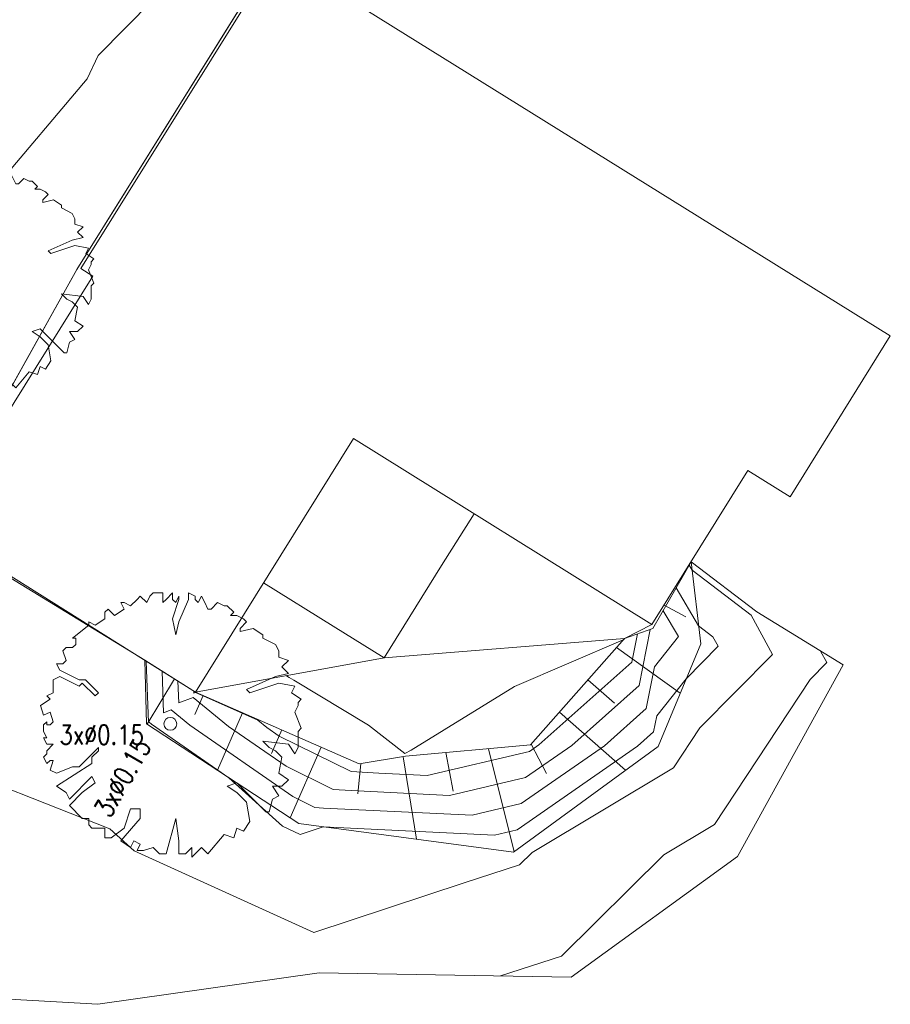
# Model space of a CAD drawing. Header units: metres. Extents: x 3490449 to 3490968, y 5754217 to 5754743.
# Tile 7 of 212: x 3490495 to 3490515, y 5754370 to 5754393. Entities that reach past the tile are written whole.
import ezdxf

# ---------------------------------------------------------------- set-up
doc = ezdxf.new("R2010")
doc.units = ezdxf.units.M
doc.header["$LTSCALE"] = 0.25
doc.linetypes.add('Kartierung-07$0$AUSGEZOGEN', pattern=[0])
for name, color, linetype, lineweight, true_color in [('Kartierung-07$0$$BOESCHUNG', 7, 'Continuous', 18, 0x82563a), ('Kartierung-07$0$$BRUCH', 7, 'Continuous', 18, 0x82563a), ('Kartierung-07$0$$HOEHEN_Haupt', 7, 'Continuous', 18, 0x82563a), ('Kartierung-07$0$$HOEHEN_Mittel', 7, 'Continuous', 18, 0x82563a), ('Kartierung-07$0$B_Baum', 7, 'Continuous', 18, 0x82563a), ('Kartierung-07$0$B_Befestigt', 7, 'Continuous', 18, 0x82563a), ('Kartierung-07$0$B_Boeschung_OK', 7, 'Continuous', 18, 0x82563a), ('Kartierung-07$0$B_Boeschung_UK', 7, 'Continuous', 18, 0x82563a), ('Kartierung-07$0$B_Haus', 7, 'Kartierung-07$0$AUSGEZOGEN', 18, 0x82563a), ('Kartierung-07$0$B_Schrift_Baum', 7, 'Continuous', 18, 0x82563a), ('Kartierung-07$0$B_Schrift_Baum_60Grad', 7, 'Continuous', 18, 0x82563a), ('Kartierung-07$0$Hilfe_DGM', 7, 'Continuous', 18, 0x82563a)]:
    doc.layers.add(name, color=color, linetype=linetype, lineweight=lineweight, true_color=true_color)
doc.styles.add('Kartierung-07$0$STANDARD', font='romans.shx', dxfattribs={"width": 0.8})

# ---------------------------------------------------------------- blocks, each defined once
blk = doc.blocks.new('Kartierung-07$0$B_Baum')
at = {"layer": 'Kartierung-07$0$B_Baum'}
blk.add_lwpolyline([(-0.4417, -0.1918), (-0.4667, -0.1793), (-0.4542, -0.1418), (-0.4667, -0.1418), (-0.4792, -0.1543), (-0.4917, -0.1293), (-0.4792, -0.1168), (-0.4792, -0.1043), (-0.4542, -0.0793), (-0.4792, -0.0793), (-0.4917, -0.0543), (-0.4792, -0.0543), (-0.4917, -0.0293), (-0.4917, -0.0043), (-0.4792, 0.0082), (-0.4792, -0.0043), (-0.4667, -0.0043), (-0.4542, 0.0082), (-0.4667, 0.0457), (-0.4917, 0.0332), (-0.5042, 0.0707), (-0.4667, 0.0957), (-0.4792, 0.1082), (-0.4542, 0.1207), (-0.4542, 0.1457), (-0.4542, 0.1707), (-0.4292, 0.1832), (-0.3542, 0.1457), (-0.3417, 0.1582), (-0.2917, 0.1082), (-0.2792, 0.1207), (-0.3292, 0.1707), (-0.3542, 0.1707), (-0.4292, 0.2082), (-0.4417, 0.2332), (-0.4167, 0.2332), (-0.4042, 0.2457), (-0.4167, 0.2832), (-0.4042, 0.2957), (-0.3792, 0.2957), (-0.3667, 0.3082), (-0.3667, 0.3332), (-0.3792, 0.3332), (-0.3167, 0.3832), (-0.3167, 0.3957), (-0.2917, 0.3832), (-0.2542, 0.4082), (-0.2542, 0.4332), (-0.2417, 0.4457), (-0.2167, 0.4207), (-0.1792, 0.4457), (-0.1917, 0.4707), (-0.1792, 0.4707), (-0.1542, 0.4582), (-0.1292, 0.4832), (-0.1167, 0.4957), (-0.0917, 0.4707), (-0.0792, 0.4957), (-0.0667, 0.5082), (-0.0292, 0.5082), (-0.0292, 0.4707), (-0.0167, 0.4832), (0.0083, 0.5082), (0.0083, 0.4832), (0.0208, 0.4707), (0.0333, 0.4957), (0.0333, 0.4832), (0.0083, 0.4082), (0.0208, 0.3457), (0.0333, 0.3957), (0.0708, 0.4832), (0.0708, 0.5082), (0.0958, 0.4957), (0.0958, 0.4832), (0.1083, 0.4707), (0.1208, 0.4957), (0.1333, 0.4707), (0.1458, 0.4457), (0.1583, 0.4457), (0.1833, 0.4707), (0.2083, 0.4582), (0.2208, 0.4582), (0.2458, 0.4332), (0.2333, 0.4207), (0.2583, 0.4207), (0.2833, 0.4082), (0.2958, 0.3957), (0.2708, 0.3707), (0.2708, 0.3582), (0.3208, 0.3707), (0.3583, 0.3457), (0.3583, 0.3332), (0.4083, 0.3082), (0.4208, 0.2832), (0.4208, 0.2582), (0.4583, 0.2457), (0.4333, 0.2207), (0.4583, 0.1957), (0.4083, 0.1832), (0.2958, 0.1332), (0.3083, 0.1207), (0.4208, 0.1582), (0.4833, 0.1457), (0.4708, 0.1207), (0.5083, 0.0957), (0.4958, 0.0832), (0.4958, 0.0707), (0.4833, 0.0457), (0.5083, -0.0168), (0.4958, -0.0293), (0.4958, -0.0918), (0.4833, -0.1168), (0.4583, -0.0793), (0.3583, -0.0668), (0.3833, -0.0918), (0.4083, -0.1043), (0.4333, -0.1293), (0.4208, -0.1918), (0.4583, -0.2168), (0.4333, -0.2418), (0.3958, -0.2418), (0.4208, -0.2793), (0.3958, -0.2918), (0.3833, -0.3418), (0.3708, -0.3418), (0.2583, -0.2293), (0.2208, -0.2418), (0.2583, -0.2668), (0.2958, -0.3043), (0.3083, -0.3793), (0.2833, -0.4168), (0.2583, -0.4043), (0.2458, -0.4418), (0.2083, -0.4293), (0.1458, -0.5043), (0.1208, -0.4793), (0.0833, -0.5168), (0.0833, -0.4793), (0.0583, -0.5043), (0.0333, -0.5043), (0.0333, -0.4543), (0.0208, -0.3668), (-0.0167, -0.5043), (-0.0417, -0.5043), (-0.0667, -0.4793), (-0.1042, -0.4918), (-0.1292, -0.4918), (-0.1167, -0.4668), (-0.1417, -0.4543), (-0.1542, -0.4793), (-0.1917, -0.4543), (-0.1167, -0.3668), (-0.1167, -0.3293), (-0.1542, -0.3293), (-0.1792, -0.4043), (-0.2292, -0.4418), (-0.2542, -0.4418), (-0.2542, -0.4043), (-0.3042, -0.4043), (-0.3167, -0.3918), (-0.3167, -0.3668), (-0.3417, -0.3668), (-0.3917, -0.3168), (-0.3417, -0.2668), (-0.2917, -0.2293), (-0.3042, -0.2043), (-0.3917, -0.2918), (-0.4042, -0.2668), (-0.4417, -0.2418), (-0.3042, -0.1543), (-0.3042, -0.1293), (-0.2792, -0.1043), (-0.2792, -0.0918), (-0.3542, -0.1668), (-0.3792, -0.1668), (-0.4417, -0.1918)], dxfattribs=at)

msp = doc.modelspace()

# ---------------------------------------------------------------- linework, layer by layer
at = {"layer": 'Kartierung-07$0$$BOESCHUNG', "ltscale": 0.02}
for p, q in [((3490510.126, 5754379.525), (3490510.629, 5754379.253)), ((3490509.016, 5754378.535), (3490510.5, 5754377.474)), ((3490498.724, 5754377.806), (3490498.086, 5754376.749)), ((3490508.354, 5754377.785), (3490508.969, 5754377.241)), ((3490499.395, 5754377.42), (3490499.203, 5754376.981)), ((3490500.311, 5754377.02), (3490499.725, 5754375.678)), ((3490507.691, 5754377.036), (3490509.226, 5754375.679)), ((3490501.227, 5754376.619), (3490500.985, 5754376.066)), ((3490507.029, 5754376.287), (3490507.385, 5754375.605)), ((3490502.144, 5754376.218), (3490501.422, 5754374.569)), ((3490505.045, 5754376.09), (3490505.214, 5754375.189)), ((3490506.041, 5754376.181), (3490506.631, 5754373.779)), ((3490503.062, 5754375.836), (3490502.997, 5754375.129)), ((3490504.05, 5754375.995), (3490504.358, 5754374.075))]:
    msp.add_line(p, q, dxfattribs=at)
at = {"layer": 'Kartierung-07$0$$BRUCH', "ltscale": 0.02}
for p, q in [((3490501.085, 5754394.772), (3490496.451, 5754387.342)), ((3490496.451, 5754387.342), (3490493.064, 5754381.278)), ((3490509.864, 5754378.981), (3490510.753, 5754380.533)), ((3490510.978, 5754378.626), (3490510.753, 5754380.533)), ((3490509.204, 5754378.747), (3490509.864, 5754378.981)), ((3490503.607, 5754378.296), (3490509.204, 5754378.747)), ((3490509.204, 5754378.747), (3490507.014, 5754376.27)), ((3490509.985, 5754376.235), (3490510.978, 5754378.626)), ((3490498.032, 5754378.24), (3490498.071, 5754376.759)), ((3490498.032, 5754378.24), (3490499.213, 5754377.5)), ((3490499.213, 5754377.5), (3490503.607, 5754378.296)), ((3490503.029, 5754375.831), (3490499.213, 5754377.5)), ((3490498.071, 5754376.759), (3490501.621, 5754374.439)), ((3490507.014, 5754376.27), (3490504.105, 5754376.004)), ((3490506.623, 5754373.773), (3490509.985, 5754376.235)), ((3490504.105, 5754376.004), (3490503.029, 5754375.831)), ((3490501.621, 5754374.439), (3490506.623, 5754373.773))]:
    msp.add_line(p, q, dxfattribs=at)
at = {"layer": 'Kartierung-07$0$$HOEHEN_Haupt', "ltscale": 0.02}
msp.add_lwpolyline([(3490510.404, 5754379.924), (3490510.404, 5754379.924), (3490510.404, 5754379.924), (3490510.929, 5754379.041), (3490511.262, 5754378.788), (3490511.383, 5754378.566), (3490510.64, 5754377.812), (3490509.954, 5754376.944), (3490509.88, 5754376.571), (3490509.509, 5754376.241), (3490506.705, 5754374.295), (3490506.175, 5754374.17), (3490502.188, 5754374.363), (3490501.655, 5754374.187), (3490501.241, 5754374.376), (3490499.994, 5754375.502), (3490498.188, 5754376.755), (3490498.138, 5754376.796), (3490498.117, 5754376.789), (3490498.065, 5754378.219), (3490498.065, 5754378.219), (3490498.066, 5754378.219)], dxfattribs=at)
at = {"layer": 'Kartierung-07$0$$HOEHEN_Mittel', "ltscale": 0.02}
for points in [[(3490503.238, 5754400.111), (3490503.238, 5754400.111), (3490502.716, 5754400.373), (3490502.089, 5754398.361), (3490500.503, 5754395.623), (3490499.239, 5754396.296), (3490500.134, 5754395.554), (3490496.945, 5754392.322), (3490496.693, 5754391.782), (3490494.531, 5754389.231)], [(3490510.707, 5754380.454), (3490510.708, 5754380.453), (3490510.776, 5754380.338), (3490512.15, 5754379.292), (3490512.65, 5754378.378), (3490510.96, 5754376.664), (3490510.347, 5754375.733), (3490507.052, 5754373.765), (3490506.76, 5754373.476), (3490505.471, 5754373.057), (3490501.969, 5754371.898), (3490497.786, 5754373.802), (3490497.217, 5754374.316), (3490492.968, 5754375.989), (3490492.897, 5754376.365), (3490494.356, 5754380.488), (3490494.357, 5754380.488)], [(3490510.707, 5754380.454), (3490510.707, 5754380.454)], [(3490498.436, 5754377.987), (3490498.436, 5754377.987), (3490498.436, 5754377.987), (3490498.471, 5754377.018), (3490498.65, 5754377.083), (3490499.085, 5754376.728), (3490501.48, 5754375.066), (3490501.997, 5754374.811), (3490502.194, 5754374.8), (3490505.653, 5754374.632), (3490506.8, 5754374.903), (3490508.741, 5754376.25), (3490509.712, 5754377.114), (3490509.903, 5754378.089), (3490510.459, 5754378.791), (3490510.101, 5754379.394), (3490510.101, 5754379.394)], [(3490510.101, 5754379.394), (3490510.101, 5754379.394)], [(3490498.806, 5754377.755), (3490498.806, 5754377.755), (3490498.824, 5754377.248), (3490499.162, 5754377.37), (3490499.982, 5754376.7), (3490501.322, 5754375.771), (3490502.42, 5754375.229), (3490502.837, 5754375.205), (3490505.132, 5754375.094), (3490506.895, 5754375.511), (3490507.974, 5754376.259), (3490509.543, 5754377.656), (3490509.799, 5754378.958)], [(3490499.176, 5754377.523), (3490499.176, 5754377.523), (3490499.178, 5754377.477), (3490499.215, 5754377.491), (3490499.215, 5754377.491), (3490499.342, 5754377.434), (3490500.67, 5754376.843), (3490500.879, 5754376.673), (3490501.164, 5754376.475), (3490502.843, 5754375.647), (3490503.481, 5754375.611), (3490504.611, 5754375.556), (3490506.99, 5754376.118), (3490507.206, 5754376.268), (3490509.374, 5754378.199), (3490509.503, 5754378.853)], [(3490501.328, 5754377.883), (3490501.332, 5754377.881), (3490501.397, 5754377.842), (3490501.505, 5754377.776), (3490503.241, 5754376.733), (3490504.09, 5754376.073), (3490504.238, 5754376.149), (3490506.646, 5754377.632), (3490509.175, 5754378.714), (3490509.206, 5754378.742), (3490509.207, 5754378.748)], [(3490513.771, 5754378.455), (3490513.916, 5754378.189), (3490513.526, 5754377.794), (3490511.301, 5754374.413), (3490510.118, 5754373.706), (3490507.736, 5754371.352), (3490506.316, 5754370.891)], [(3490499.215, 5754377.491), (3490499.215, 5754377.491)]]:
    msp.add_lwpolyline(points, dxfattribs=at)
at = {"layer": 'Kartierung-07$0$B_Baum'}
msp.add_circle((3490498.629, 5754376.76, 170.799), 0.15, dxfattribs=at)
at = {"layer": 'Kartierung-07$0$B_Befestigt', "ltscale": 0.02}
for points in [[(3490504.946, 5754380.444), (3490505.7, 5754381.653)], [(3490503.607, 5754378.296), (3490504.946, 5754380.444)], [(3490502.419, 5754379.037), (3490500.8, 5754380.046)], [(3490503.607, 5754378.296), (3490502.419, 5754379.037)]]:
    msp.add_lwpolyline(points, dxfattribs=at)
at = {"layer": 'Kartierung-07$0$B_Boeschung_OK', "ltscale": 0.02}
msp.add_lwpolyline([(3490509.843, 5754379.071), (3490509.204, 5754378.747), (3490507.014, 5754376.27), (3490504.105, 5754376.004), (3490503.029, 5754375.831), (3490499.213, 5754377.5)], dxfattribs=at)
at = {"layer": 'Kartierung-07$0$B_Boeschung_UK', "ltscale": 0.02}
msp.add_lwpolyline([(3490498.032, 5754378.24), (3490498.071, 5754376.759), (3490501.621, 5754374.439), (3490506.623, 5754373.773), (3490509.985, 5754376.235), (3490510.978, 5754378.626), (3490510.753, 5754380.533)], dxfattribs=at)
at = {"layer": 'Kartierung-07$0$B_Haus', "ltscale": 0.02}
msp.add_lwpolyline([(3490513.063, 5754382.048), (3490512.077, 5754382.661), (3490509.843, 5754379.071), (3490502.893, 5754383.403), (3490499.213, 5754377.5), (3490493.153, 5754381.299), (3490496.824, 5754387.186), (3490496.541, 5754387.363), (3490501.106, 5754394.683), (3490515.393, 5754385.793)], close=True, dxfattribs=at)
at = {"layer": 'Kartierung-07$0$Hilfe_DGM', "ltscale": 0.02}
msp.add_lwpolyline([(3490501.085, 5754394.772), (3490496.451, 5754387.342), (3490493.064, 5754381.278), (3490498.032, 5754378.24), (3490499.213, 5754377.5), (3490503.607, 5754378.296), (3490509.204, 5754378.747), (3490509.864, 5754378.981), (3490510.753, 5754380.533), (3490512.283, 5754379.368), (3490514.296, 5754378.133), (3490511.835, 5754373.673), (3490507.96, 5754370.864), (3490502.097, 5754370.96), (3490496.942, 5754370.229), (3490488.806, 5754370.692)], dxfattribs=at)

# ---------------------------------------------------------------- block references
at = {"layer": 'Kartierung-07$0$B_Baum'}
for p, xscale, yscale, zscale in [((3490494.304, 5754387.107, 326.519), 5, 5, 5), ((3490498.629, 5754376.76, 326.947), 6, 6, 6)]:
    msp.add_blockref('Kartierung-07$0$B_Baum', p, dxfattribs=dict(at, xscale=xscale, yscale=yscale, zscale=zscale))

# ---------------------------------------------------------------- texts
at = {"layer": 'Kartierung-07$0$B_Schrift_Baum', "insert": (3490496.049, 5754376.732), "char_height": 0.45, "width": 4.84331, "attachment_point": 1, "style": 'Kartierung-07$0$STANDARD'}
msp.add_mtext('3x%%C0.15', dxfattribs=at)
at = {"layer": 'Kartierung-07$0$B_Schrift_Baum_60Grad', "insert": (3490496.83, 5754374.767), "char_height": 0.45, "width": 4.84331, "attachment_point": 1, "rotation": 60, "style": 'Kartierung-07$0$STANDARD'}
msp.add_mtext('3x%%C0.15', dxfattribs=at)

doc.saveas('drawing.dxf')
